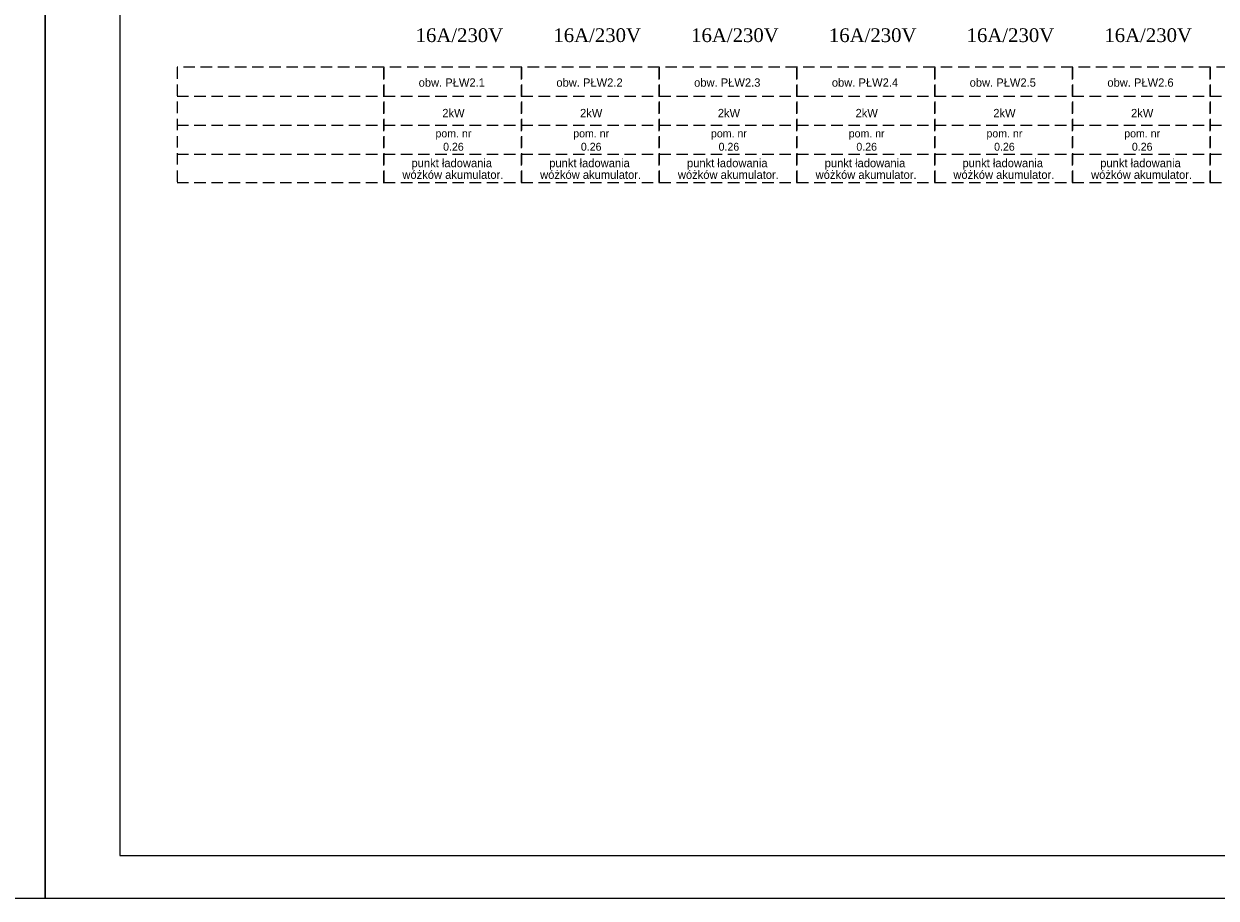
# Model space of a CAD drawing. Extents: x 45023 to 80158, y -8440 to -2500.
# Tile 8 of 14: x 63288 to 67194, y -8440 to -5577. Entities that reach past the tile are written whole.
import ezdxf
from ezdxf.enums import TextEntityAlignment as Align

# ---------------------------------------------------------------- set-up
doc = ezdxf.new("R2010")
doc.units = 0
doc.header["$MEASUREMENT"] = 0
doc.linetypes.add('DASHED2', pattern=[0.375, 0.25, -0.125])
doc.layers.add('_elek-opis', color=7, linetype='Continuous', lineweight=25)
doc.layers.add('R-RAM', color=10, linetype='Continuous')

msp = doc.modelspace()

# ---------------------------------------------------------------- linework, layer by layer
at = {"linetype": 'DASHED2', "ltscale": 150}
for p, q in [((63790.2, -5814.6, 1.4), (64467.1, -5814.6, 1.6)), ((64467.1, -5814.6, 1.4), (64918.4, -5814.6, 1.6)), ((64918.4, -5814.6, 1.4), (65369.6, -5814.6, 1.6)), ((65369.6, -5814.6, 1.4), (65820.9, -5814.6, 1.6)), ((65820.9, -5814.6, 1.4), (66272.1, -5814.6, 1.6)), ((66272.1, -5814.6, 1.4), (66723.4, -5814.6, 1.6)), ((66723.4, -5814.6, 1.4), (67174.6, -5814.6, 1.6)), ((67174.6, -5814.6, 1.4), (67625.9, -5814.6, 1.6)), ((63790.2, -5909.6, 1.4), (64467.1, -5909.6, 1.6)), ((64467.1, -5909.6, 1.4), (64918.4, -5909.6, 1.6)), ((64918.4, -5909.6, 1.4), (65369.6, -5909.6, 1.6)), ((65369.6, -5909.6, 1.4), (65820.9, -5909.6, 1.6)), ((65820.9, -5909.6, 1.4), (66272.1, -5909.6, 1.6)), ((66272.1, -5909.6, 1.4), (66723.4, -5909.6, 1.6)), ((66723.4, -5909.6, 1.4), (67174.6, -5909.6, 1.6)), ((67174.6, -5909.6, 1.4), (67625.9, -5909.6, 1.6)), ((63790.2, -6004.6, 1.4), (64467.1, -6004.6, 1.6)), ((64467.1, -6004.6, 1.4), (64918.4, -6004.6, 1.6)), ((64918.4, -6004.6, 1.4), (65369.6, -6004.6, 1.6)), ((65369.6, -6004.6, 1.4), (65820.9, -6004.6, 1.6)), ((65820.9, -6004.6, 1.4), (66272.1, -6004.6, 1.6)), ((66272.1, -6004.6, 1.4), (66723.4, -6004.6, 1.6)), ((66723.4, -6004.6, 1.4), (67174.6, -6004.6, 1.6)), ((67174.6, -6004.6, 1.4), (67625.9, -6004.6, 1.6))]:
    msp.add_line(p, q, dxfattribs=at)
at = {"elevation": 0}
msp.add_lwpolyline([(63603.1, -8300.4), (71618.2, -8300.4), (71618.2, -2640.4), (63603.1, -2640.4)], close=True, dxfattribs=at)
at = {"linetype": 'DASHED2', "ltscale": 150, "elevation": 0.1}
for points in [[(63790.2, -6097), (64467.1, -6097), (64467.1, -5719.6), (63790.2, -5719.6)], [(64467.1, -6097), (64918.4, -6097), (64918.4, -5719.6), (64467.1, -5719.6)], [(64918.4, -6097), (65369.6, -6097), (65369.6, -5719.6), (64918.4, -5719.6)], [(65369.6, -6097), (65820.9, -6097), (65820.9, -5719.6), (65369.6, -5719.6)], [(65820.9, -6097), (66272.1, -6097), (66272.1, -5719.6), (65820.9, -5719.6)], [(66272.1, -6097), (66723.4, -6097), (66723.4, -5719.6), (66272.1, -5719.6)], [(66723.4, -6097), (67174.6, -6097), (67174.6, -5719.6), (66723.4, -5719.6)], [(67174.6, -6097), (67625.9, -6097), (67625.9, -5719.6), (67174.6, -5719.6)]]:
    msp.add_lwpolyline(points, close=True, dxfattribs=at)
at = {"layer": 'R-RAM', "color": 8, "lineweight": 9, "ltscale": 20, "elevation": 0}
for points in [[(54958.2, -8440.4), (63358.2, -8440.4), (63358.2, -2500.4), (54958.2, -2500.4)], [(63358.2, -8440.4), (71758.2, -8440.4), (71758.2, -2500.4), (63358.2, -2500.4)]]:
    msp.add_lwpolyline(points, close=True, dxfattribs=at)

# ---------------------------------------------------------------- texts
at = {"linetype": 'Continuous'}
for s, height, p in [('obw. PŁW2.1', 27.296, (64690, -5783.2, -0.3)), ('obw. PŁW2.2', 27.296, (65141.2, -5783.2, -0.3)), ('obw. PŁW2.3', 27.296, (65592.5, -5783.2, -0.3)), ('obw. PŁW2.4', 27.296, (66043.7, -5783.2, -0.3)), ('obw. PŁW2.5', 27.296, (66495, -5783.2, -0.3)), ('obw. PŁW2.6', 27.296, (66946.2, -5783.2, -0.3)), ('2kW', 27.3, (64695.5, -5883.2, -0.6)), ('2kW', 27.3, (65146.8, -5883.2, -0.6)), ('2kW', 27.3, (65598, -5883.2, -0.6)), ('2kW', 27.3, (66049.3, -5883.2, -0.6)), ('2kW', 27.3, (66500.5, -5883.2, -0.6)), ('2kW', 27.3, (66951.8, -5883.2, -0.6)), ('pom. nr', 25.93, (64695.4, -5949.2, -0.6)), ('pom. nr', 25.93, (65146.7, -5949.2, -0.6)), ('pom. nr', 25.93, (65597.9, -5949.2, -0.6)), ('pom. nr', 25.93, (66049.2, -5949.2, -0.6)), ('pom. nr', 25.93, (66500.4, -5949.2, -0.6)), ('pom. nr', 25.93, (66951.7, -5949.2, -0.6)), ('0.26', 25.93, (64695.4, -5992.7, -0.6)), ('0.26', 25.93, (65146.7, -5992.7, -0.6)), ('0.26', 25.93, (65597.9, -5992.7, -0.6)), ('0.26', 25.93, (66049.2, -5992.7, -0.6)), ('0.26', 25.93, (66500.4, -5992.7, -0.6)), ('0.26', 25.93, (66951.7, -5992.7, -0.6)), ('punkt ładowania', 27.296, (64690, -6046.8, 1.2)), ('punkt ładowania', 27.296, (65141.2, -6046.8, 1.2)), ('punkt ładowania', 27.296, (65592.5, -6046.8, 1.2)), ('punkt ładowania', 27.296, (66043.7, -6046.8, 1.2)), ('punkt ładowania', 27.296, (66495, -6046.8, 1.2)), ('punkt ładowania', 27.296, (66946.2, -6046.8, 1.2)), ('wóżków akumulator.', 27.296, (64693.6, -6084.9, 1.2)), ('wóżków akumulator.', 27.296, (65144.8, -6084.9, 1.2)), ('wóżków akumulator.', 27.296, (65596.1, -6084.9, 1.2)), ('wóżków akumulator.', 27.296, (66047.3, -6084.9, 1.2)), ('wóżków akumulator.', 27.296, (66498.6, -6084.9, 1.2)), ('wóżków akumulator.', 27.296, (66949.8, -6084.9, 1.2))]:
    msp.add_text(s, height=height, dxfattribs=at).set_placement(p, align=Align.CENTER)
at = {"layer": '_elek-opis', "ltscale": 2, "char_height": 45, "width": 299.723, "attachment_point": 1}
for insert in [(64571.6, -5591.9), (65022.9, -5591.9), (65474.1, -5591.9), (65925.4, -5591.9), (66376.6, -5591.9), (66827.9, -5591.9)]:
    msp.add_mtext('{\\fTimes New Roman|b0|i0|c238|p18;16A/230V}', dxfattribs=dict(at, insert=insert))

doc.saveas('drawing.dxf')
